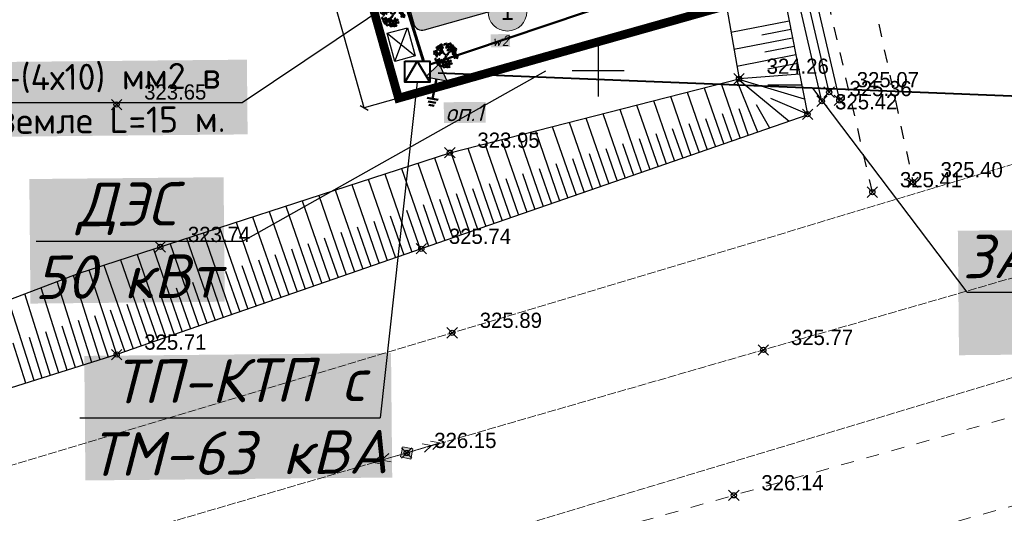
# Model space of a CAD drawing. Header units: metres. Extents: x 703615 to 712205, y 4306166 to 4311183.
# Tile 17 of 256: x 707197 to 707254, y 4306687 to 4306716. Entities that reach past the tile are written whole.
import ezdxf
from ezdxf.enums import TextEntityAlignment as Align
from ezdxf.lldxf.tags import DXFTag

# ---------------------------------------------------------------- set-up
doc = ezdxf.new("R2010")
doc.units = ezdxf.units.M
doc.header["$LTSCALE"] = 0.5
doc.header["$PDMODE"] = 35
doc.header["$PDSIZE"] = 0.3
for name, pattern in [('Auto_Street_NotBorder_Line_m1', [3, 1.5, -1.5]), ('Commnctn_Electr_VLP_High_Built_m1', [1, 1, 0]), ('JIS_09_08', [10.75, 8, -0.55, 0.55, -0.55, 0.55, -0.55]), ('Д_ТРОТ_ТРУБА', [3, 1.5, -1.5])]:
    doc.linetypes.add(name, pattern=pattern)
for name, color, linetype in [('(001) Сетка', 92, 'Continuous'), ('(004) Точки рельефа', 7, 'Continuous'), ('(007) Здания', 7, 'Continuous'), ('(014) Водопровод', 5, 'ИК_Водопровод -------в--------'), ('(025) Дорога', 7, 'Continuous'), ('(027) Гидрография', 7, 'Continuous'), ('(035) Откосы', 7, 'Continuous'), ('zelen', 69, 'Continuous'), ('Номер пп.', 250, 'Continuous')]:
    doc.layers.add(name, color=color, linetype=linetype)
doc.layers.add('AUTO#_ROADS_EXIST_L', color=7, linetype='Continuous', lineweight=15, true_color=0x000000)
doc.layers.add('COMMN_OBJCT_#####_B', color=7, linetype='Continuous', lineweight=15, true_color=0x000000)
for name, color, linetype, true_color in [('COMMN_OBJCT_ELCTR_B', 7, 'Continuous', 0x000000), ('COMMN_OBJCT_ELCTR_L', 7, 'Continuous', 0x000000), ('штрих ПРОЕЗДЫ', 7, 'Continuous', 0x415676)]:
    doc.layers.add(name, color=color, linetype=linetype, true_color=true_color)
for name, color, linetype, lineweight in [('Али В1', 5, 'хозяйственно-питьевой водопровод', 50), ('Граница УЧАСТКА', 7, 'Continuous', 140), ('ПЛАНИРОВКА', 7, 'Continuous', 5)]:
    doc.layers.add(name, color=color, linetype=linetype, lineweight=lineweight)
doc.styles.add('ARIAL', font='arial.ttf', dxfattribs={"height": 1.75})
doc.styles.add('D-431', font='txt')
doc.styles.get("Standard").update_dxf_attribs({"font": 'times.ttf'})
doc.styles.add('X_ISO', font='isocpeui.ttf')
doc.styles.add('Юлия', font='arial.ttf')
doc.linetypes.add('FENCELINE1', pattern='A,6.35,-2.54,[133,ltypeshp.shx,S=2.54,R=0,X=-2.54,Y=0],-2.54,25.4', length=36.83)
doc.linetypes.add('ИК_Водопровод -------в--------', pattern='A,9,-0.6,["В",Standard,S=1.2,R=0,X=0,Y=-0.6],-1.2', length=10.8)
tags = doc.linetypes.add('хозяйственно-питьевой водопровод', pattern='A,5,-0.5,["В1",Standard,S=0.7,R=0,X=0,Y=-0.35],-1.5', length=7).pattern_tags.tags
tags[6] = DXFTag(74, 10)
doc.dimstyles.new('300', dxfattribs={"dimscale": 0.5, "dimtxt": 1.25, "dimasz": 0.75, "dimexe": 0, "dimexo": 0, "dimgap": 0.5, "dimtad": 1, "dimdec": 1, "dimzin": 0, "dimdsep": 46, "dimtxsty": 'Standard', "dimblk": 'OBLIQUE', "dimcen": 0, "dimclrd": 256, "dimclre": 256, "dimclrt": 256, "dimadec": 1, "dimazin": 0, "dimtfac": 1, "dimtdec": 1, "dimtofl": 0, "dimtmove": 0, "dimatfit": 3, "dimfxl": 3, "dimtfill": 2, "dimtfillclr": 7, "dimtolj": 1, "dimtzin": 0, "dimlwd": 25, "dimlwe": -1, "dimarcsym": 0})

# ---------------------------------------------------------------- blocks, each defined once
blk = doc.blocks.new('CommnctnPoleRCsquare_m1')
at = {"layer": 'COMMN_OBJCT_#####_B', "lineweight": 13, "true_color": 0xfffffe}
blk.add_hatch(color=7, dxfattribs=at).paths.add_polyline_path([(-0.6, 0.6), (-0.6, -0.6), (0.6, -0.6), (0.6, 0.6)])
at = {"layer": 'COMMN_OBJCT_#####_B', "lineweight": 13, "true_color": 0x000000}
blk.add_hatch(color=18, dxfattribs=at).paths.add_polyline_path([(-0.1, 0, 1), (0.1, 0, 1)])
at = {"layer": 'COMMN_OBJCT_#####_B', "color": 18, "lineweight": 9, "true_color": 0x000000}
blk.add_lwpolyline([(0.6, 0.6), (-0.6, 0.6), (-0.6, -0.6), (0.6, -0.6)], close=True, dxfattribs=at)
blk.add_circle((0, 0), 0.1, dxfattribs=at)
blk = doc.blocks.new('ElectricHighVLP_m1')
at = {"layer": 'COMMN_OBJCT_ELCTR_B', "color": 18, "linetype": 'Continuous', "lineweight": 20, "true_color": 0x000000}
for p, q in [((0, 0), (4, 0)), ((3, 0), (2, 0.5)), ((3, 0), (2, -0.5)), ((4, 0), (3, 0.5)), ((4, 0), (3, -0.5))]:
    blk.add_line(p, q, dxfattribs=at)
blk = doc.blocks.new('Setka')
at = {"layer": '(001) Сетка'}
for p, q in [((0, 1.5), (0, -1.5)), ((-1.5, 0), (1.5, 0))]:
    blk.add_line(p, q, dxfattribs=at)
blk = doc.blocks.new('z_98')
at = {"color": 92, "linetype": 'Continuous'}
for p, q in [((-283, 404), (-250, 431)), ((-280, 380), (-283, 404)), ((-221, 417), (-251, 376)), ((-250, 431), (-221, 417)), ((-219, 429), (-187, 456)), ((-216, 405), (-219, 429)), ((-187, 401), (-216, 405)), ((-187, 456), (-157, 442)), ((-157, 442), (-187, 401)), ((-158, 378), (-125, 405)), ((-96, 391), (-126, 350)), ((-125, 405), (-96, 391)), ((-1, 417), (16, 456)), ((14, 397), (-1, 417)), ((42, 407), (14, 397)), ((16, 456), (48, 457)), ((48, 457), (42, 407)), ((56, 418), (67, 445)), ((88, 379), (56, 418)), ((67, 445), (92, 442)), ((109, 404), (88, 379)), ((92, 442), (109, 404)), ((110, 404), (126, 444)), ((125, 384), (110, 404)), ((152, 395), (125, 384)), ((126, 444), (159, 445)), ((159, 445), (152, 395)), ((166, 406), (178, 433)), ((198, 367), (166, 406)), ((178, 433), (202, 430)), ((183, 389), (199, 428)), ((197, 369), (183, 389)), ((220, 391), (198, 367)), ((199, 428), (232, 430)), ((202, 430), (220, 391)), ((232, 430), (225, 380)), ((239, 390), (251, 418)), ((271, 351), (239, 390)), ((251, 418), (275, 415)), ((275, 415), (293, 376)), ((-474, 77), (-445, 92)), ((-472, 35), (-474, 77)), ((-451, 23), (-472, 35)), ((-455, 143), (-426, 157)), ((-453, 100), (-455, 143)), ((-432, 88), (-453, 100)), ((-430, 44), (-451, 23)), ((-445, 92), (-430, 44)), ((-438, 4), (-413, 48)), ((-408, -7), (-438, 4)), ((-436, 216), (-407, 231)), ((-435, 173), (-436, 216)), ((-413, 161), (-435, 173)), ((-411, 109), (-432, 88)), ((-426, 157), (-411, 109)), ((-417, 282), (-388, 296)), ((-416, 239), (-417, 282)), ((-394, 227), (-416, 239)), ((-393, 182), (-413, 161)), ((-413, 48), (-383, 47)), ((-378, 23), (-408, -7)), ((-407, 231), (-393, 182)), ((-400, 143), (-375, 187)), ((-370, 132), (-400, 143)), ((-374, 248), (-394, 227)), ((-389, 90), (-360, 104)), ((-388, 47), (-389, 90)), ((-388, 296), (-374, 248)), ((-366, 35), (-388, 47)), ((-383, 47), (-378, 23)), ((-375, 187), (-346, 186)), ((-370, 155), (-341, 170)), ((-340, 162), (-370, 132)), ((-369, 113), (-370, 155)), ((-347, 101), (-369, 113)), ((-345, 56), (-366, 35)), ((-360, 104), (-345, 56)), ((-353, 17), (-328, 61)), ((-323, 6), (-353, 17)), ((-327, 122), (-347, 101)), ((-346, 186), (-340, 162)), ((-343, 227), (-293, 234)), ((-334, 196), (-343, 227)), ((-341, 170), (-327, 122)), ((-340, 273), (-307, 300)), ((-336, 249), (-340, 273)), ((-307, 245), (-336, 249)), ((-292, 191), (-334, 196)), ((-328, 61), (-299, 60)), ((-293, 36), (-323, 6)), ((-322, 94), (-272, 100)), ((-312, 63), (-322, 94)), ((-319, 140), (-286, 166)), ((-315, 115), (-319, 140)), ((-286, 111), (-315, 115)), ((-270, 57), (-312, 63)), ((-307, 300), (-278, 286)), ((-278, 286), (-307, 245)), ((-299, 60), (-293, 36)), ((-293, 234), (-276, 210)), ((-276, 210), (-292, 191)), ((-287, 359), (-237, 365)), ((-277, 327), (-287, 359)), ((-286, 166), (-256, 152)), ((-256, 152), (-286, 111)), ((-251, 376), (-280, 380)), ((-235, 322), (-277, 327)), ((-276, 298), (-243, 325)), ((-273, 273), (-276, 298)), ((-243, 270), (-273, 273)), ((-272, 100), (-255, 76)), ((-255, 76), (-270, 57)), ((-255, 164), (-222, 191)), ((-251, 140), (-255, 164)), ((-222, 136), (-251, 140)), ((-243, 325), (-214, 310)), ((-214, 310), (-243, 270)), ((-237, 365), (-219, 341)), ((-219, 341), (-235, 322)), ((-225, 308), (-175, 314)), ((-216, 277), (-225, 308)), ((-222, 354), (-189, 381)), ((-219, 329), (-222, 354)), ((-222, 191), (-193, 177)), ((-193, 177), (-222, 136)), ((-189, 326), (-219, 329)), ((-174, 271), (-216, 277)), ((-189, 381), (-160, 366)), ((-160, 366), (-189, 326)), ((-188, 154), (-138, 161)), ((-178, 123), (-188, 154)), ((-184, 200), (-152, 227)), ((-181, 176), (-184, 200)), ((-152, 172), (-181, 176)), ((-136, 118), (-178, 123)), ((-175, 314), (-158, 290)), ((-158, 290), (-174, 271)), ((-162, 275), (-112, 282)), ((-152, 244), (-162, 275)), ((-155, 354), (-158, 378)), ((-158, 321), (-126, 348)), ((-155, 297), (-158, 321)), ((-126, 350), (-155, 354)), ((-126, 293), (-155, 297)), ((-110, 239), (-152, 244)), ((-152, 227), (-122, 213)), ((-122, 213), (-152, 172)), ((-138, 161), (-121, 137)), ((-121, 137), (-136, 118)), ((-126, 348), (-96, 334)), ((-96, 334), (-126, 293)), ((-121, 225), (-88, 252)), ((-117, 200), (-121, 225)), ((-88, 196), (-117, 200)), ((-112, 282), (-95, 258)), ((-95, 258), (-110, 239)), ((-95, 346), (-62, 373)), ((-91, 321), (-95, 346)), ((-62, 317), (-91, 321)), ((-88, 252), (-59, 237)), ((-59, 237), (-88, 196)), ((-62, 373), (-33, 358)), ((-33, 358), (-62, 317)), ((49, 283), (65, 323)), ((63, 263), (49, 283)), ((63, 350), (75, 377)), ((95, 311), (63, 350)), ((91, 274), (63, 263)), ((65, 323), (98, 324)), ((75, 377), (99, 374)), ((98, 324), (91, 274)), ((117, 336), (95, 311)), ((99, 374), (117, 336)), ((105, 285), (116, 312)), ((137, 246), (105, 285)), ((113, 217), (124, 244)), ((145, 178), (113, 217)), ((116, 312), (141, 309)), ((124, 244), (148, 241)), ((136, 238), (152, 277)), ((150, 218), (136, 238)), ((159, 270), (137, 246)), ((141, 309), (159, 270)), ((166, 202), (145, 178)), ((148, 241), (166, 202)), ((178, 228), (150, 218)), ((152, 277), (185, 278)), ((160, 102), (176, 141)), ((174, 82), (160, 102)), ((174, 338), (185, 365)), ((206, 299), (174, 338)), ((202, 92), (174, 82)), ((176, 141), (208, 142)), ((185, 278), (178, 228)), ((185, 365), (210, 362)), ((192, 239), (204, 266)), ((224, 200), (192, 239)), ((225, 380), (197, 369)), ((200, 171), (211, 199)), ((232, 132), (200, 171)), ((208, 142), (202, 92)), ((204, 266), (228, 263)), ((227, 323), (206, 299)), ((210, 362), (227, 323)), ((211, 199), (235, 195)), ((216, 103), (227, 130)), ((248, 64), (216, 103)), ((223, 35), (235, 62)), ((255, -4), (223, 35)), ((246, 225), (224, 200)), ((227, 130), (252, 127)), ((228, 263), (246, 225)), ((253, 157), (232, 132)), ((235, 195), (253, 157)), ((235, 62), (259, 59)), ((247, 323), (258, 350)), ((279, 284), (247, 323)), ((269, 89), (248, 64)), ((252, 127), (269, 89)), ((277, 21), (255, -4)), ((256, 180), (272, 219)), ((270, 160), (256, 180)), ((258, 350), (283, 347)), ((259, 59), (277, 21)), ((268, 325), (285, 364)), ((283, 305), (268, 325)), ((298, 170), (270, 160)), ((293, 376), (271, 351)), ((272, 219), (305, 220)), ((300, 308), (279, 284)), ((283, 347), (300, 308)), ((310, 316), (283, 305)), ((285, 364), (317, 366)), ((289, 39), (305, 78)), ((303, 19), (289, 39)), ((305, 220), (298, 170)), ((331, 29), (303, 19)), ((305, 78), (338, 79)), ((317, 366), (310, 316)), ((312, 181), (324, 208)), ((344, 142), (312, 181)), ((320, 113), (331, 141)), ((352, 74), (320, 113)), ((324, 208), (348, 205)), ((325, 326), (336, 354)), ((357, 287), (325, 326)), ((331, 141), (355, 137)), ((338, 79), (331, 29)), ((332, 258), (343, 286)), ((364, 219), (332, 258)), ((336, 354), (360, 351)), ((341, 203), (357, 242)), ((356, 183), (341, 203)), ((343, 286), (368, 283)), ((366, 167), (344, 142)), ((345, 40), (357, 67)), ((377, 1), (345, 40)), ((348, 205), (366, 167)), ((373, 99), (352, 74)), ((355, 137), (373, 99)), ((383, 193), (356, 183)), ((378, 312), (357, 287)), ((357, 242), (390, 243)), ((357, 67), (381, 64)), ((360, 351), (378, 312)), ((385, 244), (364, 219)), ((368, 283), (385, 244)), ((399, 26), (377, 1)), ((378, 59), (395, 98)), ((393, 39), (378, 59)), ((381, 64), (399, 26)), ((390, 243), (383, 193)), ((420, 49), (393, 39)), ((395, 98), (427, 99)), ((398, 204), (409, 231)), ((430, 165), (398, 204)), ((405, 136), (416, 163)), ((437, 97), (405, 136)), ((409, 231), (433, 228)), ((416, 163), (441, 160)), ((427, 99), (420, 49)), ((451, 189), (430, 165)), ((433, 228), (451, 189)), ((435, 60), (446, 87)), ((467, 21), (435, 60)), ((458, 121), (437, 97)), ((441, 160), (458, 121)), ((442, -8), (453, 19)), ((446, 87), (470, 84)), ((453, 19), (478, 16)), ((488, 46), (467, 21)), ((470, 84), (488, 46)), ((478, 16), (495, -22)), ((-457, -121), (-432, -100)), ((-447, -162), (-457, -121)), ((-453, -53), (-428, -32)), ((-442, -94), (-453, -53)), ((-423, -169), (-447, -162)), ((-419, -101), (-442, -94)), ((-432, -100), (-407, -144)), ((-428, -32), (-403, -76)), ((-407, -144), (-423, -169)), ((-403, -76), (-419, -101)), ((-415, -275), (-390, -254)), ((-405, -316), (-415, -275)), ((-410, -207), (-385, -186)), ((-400, -248), (-410, -207)), ((-407, -184), (-392, -136)), ((-375, -189), (-407, -184)), ((-381, -323), (-405, -316)), ((-376, -255), (-400, -248)), ((-392, -136), (-363, -131)), ((-390, -254), (-365, -298)), ((-385, -186), (-361, -230)), ((-365, -298), (-381, -323)), ((-361, -230), (-376, -255)), ((-352, -153), (-375, -189)), ((-366, -181), (-340, -161)), ((-355, -222), (-366, -181)), ((-365, -338), (-349, -290)), ((-332, -343), (-365, -338)), ((-363, -131), (-352, -153)), ((-361, -113), (-336, -93)), ((-350, -154), (-361, -113)), ((-332, -230), (-355, -222)), ((-327, -162), (-350, -154)), ((-349, -290), (-320, -285)), ((-340, -161), (-316, -205)), ((-336, -93), (-311, -137)), ((-316, -205), (-332, -230)), ((-309, -307), (-332, -343)), ((-311, -137), (-327, -162)), ((-320, -285), (-309, -307)), ((-319, -343), (-293, -322)), ((-308, -384), (-319, -343)), ((-315, -245), (-300, -197)), ((-283, -249), (-315, -245)), ((-314, -275), (-289, -254)), ((-303, -316), (-314, -275)), ((-311, -159), (-286, -138)), ((-301, -200), (-311, -159)), ((-285, -391), (-308, -384)), ((-307, -91), (-282, -70)), ((-296, -132), (-307, -91)), ((-280, -323), (-303, -316)), ((-277, -207), (-301, -200)), ((-300, -197), (-271, -192)), ((-273, -139), (-296, -132)), ((-293, -322), (-269, -366)), ((-289, -254), (-264, -298)), ((-286, -138), (-262, -182)), ((-269, -366), (-285, -391)), ((-260, -214), (-283, -249)), ((-282, -70), (-257, -114)), ((-264, -298), (-280, -323)), ((-262, -182), (-277, -207)), ((-257, -114), (-273, -139)), ((-271, -192), (-260, -214)), ((-268, -406), (-253, -358)), ((-264, -313), (-239, -292)), ((-254, -354), (-264, -313)), ((-261, -222), (-246, -174)), ((-229, -227), (-261, -222)), ((-260, -244), (-235, -224)), ((-249, -285), (-260, -244)), ((-230, -361), (-254, -354)), ((-253, -358), (-224, -353)), ((-226, -293), (-249, -285)), ((-246, -174), (-217, -169)), ((-239, -292), (-215, -336)), ((-213, -375), (-236, -411)), ((-235, -224), (-210, -268)), ((-215, -336), (-230, -361)), ((-206, -191), (-229, -227)), ((-210, -268), (-226, -293)), ((-224, -353), (-213, -375)), ((-217, -169), (-206, -191)), ((-214, -376), (-199, -328)), ((-182, -381), (-214, -376)), ((-206, -318), (-180, -297)), ((-195, -359), (-206, -318)), ((-203, -184), (-178, -163)), ((-193, -225), (-203, -184)), ((-201, -249), (-176, -229)), ((-190, -290), (-201, -249)), ((-199, -116), (-173, -95)), ((-188, -157), (-199, -116)), ((-199, -328), (-170, -323)), ((-172, -366), (-195, -359)), ((-169, -232), (-193, -225)), ((-167, -298), (-190, -290)), ((-165, -164), (-188, -157)), ((-159, -345), (-182, -381)), ((-180, -297), (-156, -341)), ((-178, -163), (-153, -207)), ((-176, -229), (-151, -273)), ((-173, -95), (-149, -139)), ((-156, -341), (-172, -366)), ((-170, -323), (-159, -345)), ((-153, -207), (-169, -232)), ((-151, -273), (-167, -298)), ((-149, -139), (-165, -164)), ((-155, -381), (-140, -333)), ((-123, -386), (-155, -381)), ((-153, -248), (-137, -199)), ((-121, -252), (-153, -248)), ((-140, -333), (-111, -328)), ((-137, -199), (-108, -194)), ((-100, -350), (-123, -386)), ((-98, -216), (-121, -252)), ((-117, -274), (-66, -270)), ((-108, -306), (-117, -274)), ((-111, -328), (-100, -350)), ((-108, -194), (-98, -216)), ((-66, -313), (-108, -306)), ((-93, -352), (-43, -348)), ((-85, -384), (-93, -352)), ((-43, -391), (-85, -384)), ((-66, -270), (-50, -294)), ((-50, -294), (-66, -313)), ((-56, -306), (-6, -301)), ((-48, -337), (-56, -306)), ((-6, -344), (-48, -337)), ((-43, -348), (-27, -372)), ((-27, -372), (-43, -391)), ((-33, -384), (18, -379)), ((-24, -416), (-33, -384)), ((-7, -284), (0, -255)), ((31, -317), (-7, -284)), ((-6, -301), (10, -326)), ((10, -326), (-6, -344)), ((0, -255), (25, -254)), ((17, -362), (23, -333)), ((54, -395), (17, -362)), ((18, -379), (34, -404)), ((23, -333), (48, -332)), ((25, -254), (48, -289)), ((48, -289), (31, -317)), ((46, -302), (96, -297)), ((54, -333), (46, -302)), ((48, -332), (72, -367)), ((96, -340), (54, -333)), ((72, -367), (54, -395)), ((76, -388), (126, -383)), ((96, -297), (112, -322)), ((112, -322), (96, -340)), ((106, -334), (156, -329)), ((115, -365), (106, -334)), ((156, -372), (115, -365)), ((126, -383), (143, -408)), ((155, -311), (162, -283)), ((193, -345), (155, -311)), ((156, -329), (173, -354)), ((173, -354), (156, -372)), ((162, -283), (187, -282)), ((169, -52), (185, -13)), ((183, -72), (169, -52)), ((211, -62), (183, -72)), ((185, -13), (218, -12)), ((186, -397), (193, -368)), ((187, -282), (210, -317)), ((210, -317), (193, -345)), ((193, -368), (218, -367)), ((218, -12), (211, -62)), ((218, -367), (241, -403)), ((225, -51), (237, -24)), ((257, -90), (225, -51)), ((233, -119), (244, -91)), ((265, -158), (233, -119)), ((237, -24), (261, -27)), ((244, -91), (268, -95)), ((279, -65), (257, -90)), ((261, -27), (279, -65)), ((286, -133), (265, -158)), ((268, -95), (286, -133)), ((277, -57), (293, -18)), ((292, -77), (277, -57)), ((319, -67), (292, -77)), ((293, -18), (326, -17)), ((326, -17), (319, -67)), ((334, -56), (345, -29)), ((366, -95), (334, -56)), ((341, -124), (352, -97)), ((373, -163), (341, -124)), ((345, -29), (369, -32)), ((352, -97), (377, -100)), ((353, -28), (364, -1)), ((385, -67), (353, -28)), ((364, -1), (388, -4)), ((387, -70), (366, -95)), ((369, -32), (387, -70)), ((394, -138), (373, -163)), ((377, -100), (394, -138)), ((406, -42), (385, -67)), ((388, -4), (406, -42)), ((474, -47), (442, -8)), ((495, -22), (474, -47)), ((-236, -411), (-268, -406)), ((-211, -408), (-161, -403)), ((-202, -439), (-211, -408)), ((-161, -446), (-202, -439)), ((-161, -403), (-144, -428)), ((-144, -428), (-161, -446)), ((-150, -440), (-100, -435)), ((-142, -471), (-150, -440)), ((-100, -478), (-142, -471)), ((-101, -417), (-94, -388)), ((-63, -451), (-101, -417)), ((-100, -435), (-84, -460)), ((-84, -460), (-100, -478)), ((-94, -388), (-70, -388)), ((-70, -388), (-46, -423)), ((-46, -423), (-63, -451)), ((18, -423), (-24, -416)), ((34, -404), (18, -423)), ((85, -419), (76, -388)), ((127, -426), (85, -419)), ((143, -408), (127, -426)), ((137, -420), (187, -415)), ((145, -451), (137, -420)), ((187, -458), (145, -451)), ((224, -430), (186, -397)), ((187, -415), (203, -439)), ((203, -439), (187, -458)), ((241, -403), (224, -430))]:
    blk.add_line(p, q, dxfattribs=at)
at = {"color": 33, "linetype": 'Continuous'}
for p, q in [((-221, 63), (-266, 93)), ((-221, 91), (-264, 116)), ((-104, 76), (-221, 91)), ((-106, 43), (-221, 63)), ((-42, 10), (-106, 43)), ((-26, 33), (-104, 76)), ((-26, -28), (-42, 10)), ((0, 0), (-26, 33)), ((0, 0), (78, 71)), ((24, -33), (68, 18)), ((68, 18), (106, 58)), ((78, 71), (101, 126)), ((101, 126), (122, 159)), ((106, 58), (127, 118)), ((122, 159), (146, 174)), ((127, 118), (162, 161)), ((162, 161), (202, 174)), ((-87, -124), (-120, -204)), ((-61, -139), (-92, -217)), ((-92, -217), (-73, -257)), ((-47, -98), (-87, -124)), ((-21, -121), (-61, -139)), ((-26, -28), (-47, -98)), ((24, -33), (-21, -121))]:
    blk.add_line(p, q, dxfattribs=at)
blk = doc.blocks.new('нум1')
at = {"layer": 'Номер пп.', "ltscale": 100, "true_color": 0xffffff}
h = blk.add_hatch(color=7, dxfattribs=at)
edge = h.paths.add_edge_path()
edge.add_arc((0, 0), 3.52, 0, 360)
at = {"layer": 'Номер пп.', "color": 18, "lineweight": 15, "true_color": 0x000000}
blk.add_circle((0, 0), 3.52, dxfattribs=at)
at = {"layer": 'Номер пп.', "color": 0, "ltscale": 100, "style": 'Юлия'}
blk.add_attdef('ЦИФРА', text='', height=4, dxfattribs=at).set_placement((0, 0), align=Align.MIDDLE_CENTER)
blk = doc.blocks.new('_Oblique')
at = {"color": 0, "linetype": 'ByBlock', "lineweight": -2}
blk.add_line((-0.5, -0.5), (0.5, 0.5), dxfattribs=at)
blk = doc.blocks.new('*D172')
at = {"transparency": 16777216}
for p, q in [((707208.93, 4306746.985), (707206.955, 4306746.428)), ((707218.979, 4306711.376), (707217.004, 4306710.819))]:
    blk.add_line(p, q, dxfattribs=at)
at = {"lineweight": 25, "transparency": 16777216}
blk.add_line((707217.004, 4306710.819), (707206.955, 4306746.428), dxfattribs=at)
at = {"layer": 'Defpoints', "color": 0, "lineweight": 50, "transparency": 16777216}
for p in [(707208.93, 4306746.985), (707206.955, 4306746.428), (707218.979, 4306711.376)]:
    blk.add_point(p, dxfattribs=at)
at = {"lineweight": 25, "transparency": 16777216, "xscale": 0.375, "yscale": 0.375, "zscale": 0.375}
for p, rotation in [((707206.955, 4306746.428), 105.7600439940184), ((707217.004, 4306710.819), 285.7600439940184)]:
    blk.add_blockref('_Oblique', p, dxfattribs=dict(at, rotation=rotation))
at = {"lineweight": 30, "transparency": 16777216, "insert": (707212.527, 4306728.778), "char_height": 0.625, "attachment_point": 5, "rotation": 285.76, "bg_fill": 1, "box_fill_scale": 1.1, "bg_fill_color": 7, "bg_fill_true_color": 16777215, "bg_fill_transparency": 0}
blk.add_mtext('\\A1;37.0', dxfattribs=at)
blk = doc.blocks.new('вит')
at = {"layer": '(007) Здания', "color": 0, "lineweight": 25}
for p, q in [((1596405, 549383), (1596485, 547860)), ((1596405, 549383), (1597859, 548925)), ((1596485, 547860), (1597859, 548925))]:
    blk.add_line(p, q, dxfattribs=at)
at = {"layer": '(007) Здания', "color": 0, "lineweight": 50}
for p, q in [((1597172, 548393), (1598194, 547073)), ((1597834, 546794), (1598555, 547352)), ((1598111, 546660), (1598614, 547050)), ((1598351, 546498), (1598711, 546777))]:
    blk.add_line(p, q, dxfattribs=at)
blk = doc.blocks.new('ввввввв')
at = {"layer": 'Али В1', "linetype": 'ByBlock', "lineweight": 50, "ltscale": 500}
h = blk.add_hatch(color=5, dxfattribs=at)
h.dxf.hatch_style = 1
h.set_gradient(color2=(0, 0, 0), one_color=1)
h.paths.add_polyline_path([(8500074, 9593972), (8501059, 9592847), (8501472, 9594500)])
at = {"color": 0, "linetype": 'Continuous', "xscale": 0.9799999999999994, "yscale": 0.9799999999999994, "zscale": 0.9799999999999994, "rotation": 38.20752111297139}
blk.add_blockref('вит', (7603750, 8203267, 380511), dxfattribs=at)

msp = doc.modelspace()

# ---------------------------------------------------------------- hatches: boundary and pattern name
at = {"layer": 'штрих ПРОЕЗДЫ', "lineweight": 0, "ltscale": 100, "true_color": 0x5b78a4, "transparency": 33554559}
h = msp.add_hatch(color=155, dxfattribs=at)
h.dxf.hatch_style = 1
h.paths.add_polyline_path([(707216.217, 4306739.573), (707214.587, 4306745.348), (707222.132, 4306747.477), (707223.762, 4306741.703)], flags=16)
edge = h.paths.add_edge_path()
edge.add_line((707234.356, 4306741.571), (707233.539, 4306744.469))
edge.add_line((707233.539, 4306744.469), (707233.539, 4306744.469))
edge.add_line((707233.539, 4306744.469), (707225.784, 4306742.269))
edge.add_arc((707225.649, 4306742.75), 0.5, 195.76, 285.76, ccw=False)
edge.add_line((707225.167, 4306742.614), (707223.266, 4306749.351))
edge.add_arc((707222.785, 4306749.215), 0.5, 15.76, 105.76)
edge.add_line((707222.649, 4306749.696), (707211.639, 4306746.589))
edge.add_arc((707211.775, 4306746.108), 0.5, 105.76, 195.76)
edge.add_line((707211.294, 4306745.972), (707213.195, 4306739.235))
edge.add_line((707213.195, 4306739.235), (707219.85, 4306715.649))
edge.add_arc((707220.331, 4306715.785), 0.5, 195.7987, 285.7987)
edge.add_line((707220.467, 4306715.304), (707225.09, 4306716.611))
edge.add_line((707225.09, 4306716.611), (707224.409, 4306719.016))
edge.add_line((707224.409, 4306719.016), (707222.678, 4306718.527))
edge.add_arc((707222.542, 4306719.008), 0.5, 195.7987, 285.8303, ccw=False)
edge.add_line((707222.061, 4306718.872), (707220.727, 4306723.593))
edge.add_line((707220.727, 4306723.593), (707217.304, 4306735.719))
edge.add_line((707217.304, 4306735.719), (707217.304, 4306735.719))
edge.add_line((707217.304, 4306735.719), (707217.169, 4306736.2))
edge.add_arc((707217.65, 4306736.336), 0.5, 105.76, 195.7602, ccw=False)
edge.add_line((707217.514, 4306736.817), (707234.356, 4306741.571))

# ---------------------------------------------------------------- linework, layer by layer
at = {"layer": '(007) Здания', "color": 0, "lineweight": 25}
msp.add_line((707198.126, 4306703.134, 325.707), (707210.016, 4306703.134, 325.707), dxfattribs=at)
at = {"layer": '(025) Дорога', "linetype": 'Д_ТРОТ_ТРУБА', "flags": 128}
for points, elevation in [([(707218.108, 4306827.513), (707227.389, 4306794.727), (707234.16, 4306765.447), (707241.593, 4306738.801), (707248.584, 4306706.536)], 325.249), ([(707246.244, 4306705.965), (707238.835, 4306738.039), (707232.123, 4306765.09), (707225.253, 4306793.687), (707215.84, 4306826.88)], 325.407)]:
    msp.add_lwpolyline(points, dxfattribs=dict(at, elevation=elevation))
at = {"layer": '(027) Гидрография', "flags": 128}
for points, elevation in [([(707213.854, 4306828.114), (707223.844, 4306792.437), (707230.897, 4306765.271), (707238.251, 4306737.394), (707244.346, 4306711.244)], 325.229), ([(707243.34, 4306711.204), (707237.297, 4306737.334), (707229.9, 4306765.115), (707222.82, 4306792.143), (707212.982, 4306827.963)], 325.359)]:
    msp.add_lwpolyline(points, dxfattribs=dict(at, elevation=elevation))
at = {"layer": '(027) Гидрография', "color": 4, "elevation": 325.068, "flags": 128}
msp.add_lwpolyline([(707243.76, 4306711.718), (707237.779, 4306737.386), (707230.438, 4306765.218), (707223.41, 4306792.291), (707213.385, 4306828.013)], dxfattribs=at)
at = {"layer": '(035) Откосы'}
for p, q in [((707241.462, 4306715.812, 325.211), (707238.107, 4306715.153, 325.211)), ((707241.557, 4306715.324, 325.211), (707239.875, 4306714.994, 325.211)), ((707241.653, 4306714.837, 325.211), (707238.278, 4306714.174, 325.211)), ((707241.749, 4306714.349, 325.211), (707240.056, 4306714.017, 325.211)), ((707241.845, 4306713.861, 325.211), (707238.448, 4306713.194, 325.211)), ((707241.94, 4306713.374, 325.211), (707240.237, 4306713.039, 325.211)), ((707236.565, 4306711.976, 325.707), (707237.689, 4306708.732, 325.707)), ((707237.536, 4306712.225, 325.707), (707238.633, 4306709.059, 325.707)), ((707234.622, 4306711.48, 325.707), (707235.8, 4306708.078, 325.707)), ((707235.594, 4306711.728, 325.707), (707236.744, 4306708.405, 325.707)), ((707232.679, 4306710.983, 325.707), (707233.912, 4306707.424, 325.707)), ((707233.651, 4306711.231, 325.707), (707234.856, 4306707.751, 325.707)), ((707229.765, 4306710.238, 325.707), (707231.079, 4306706.443, 325.707)), ((707230.737, 4306710.486, 325.707), (707232.024, 4306706.77, 325.707)), ((707231.708, 4306710.734, 325.707), (707232.968, 4306707.097, 325.707)), ((707237.606, 4306710.498, 325.707), (707238.161, 4306708.895, 325.707)), ((707238.563, 4306710.786, 325.707), (707239.105, 4306709.222, 325.707)), ((707227.823, 4306709.741, 325.707), (707229.191, 4306705.789, 325.707)), ((707228.794, 4306709.989, 325.707), (707230.135, 4306706.116, 325.707)), ((707235.69, 4306709.923, 325.707), (707236.272, 4306708.241, 325.707)), ((707236.648, 4306710.21, 325.707), (707237.216, 4306708.568, 325.707)), ((707225.88, 4306709.244, 325.707), (707227.303, 4306705.135, 325.707)), ((707226.851, 4306709.492, 325.707), (707228.247, 4306705.462, 325.707)), ((707233.775, 4306709.347, 325.707), (707234.384, 4306707.587, 325.707)), ((707234.732, 4306709.635, 325.707), (707235.328, 4306707.914, 325.707)), ((707223.937, 4306708.747, 325.707), (707225.415, 4306704.481, 325.707)), ((707224.909, 4306708.996, 325.707), (707226.359, 4306704.808, 325.707)), ((707231.859, 4306708.772, 325.707), (707232.496, 4306706.933, 325.707)), ((707232.817, 4306709.059, 325.707), (707233.44, 4306707.26, 325.707)), ((707221.995, 4306708.25, 325.707), (707223.526, 4306703.827, 325.707)), ((707222.966, 4306708.499, 325.707), (707224.47, 4306704.154, 325.707)), ((707229.944, 4306708.196, 325.707), (707230.607, 4306706.28, 325.707)), ((707230.901, 4306708.484, 325.707), (707231.552, 4306706.606, 325.707)), ((707220.093, 4306707.636, 325.707), (707221.638, 4306703.174, 325.707)), ((707221.043, 4306707.945, 325.707), (707222.582, 4306703.501, 325.707)), ((707228.028, 4306707.621, 325.707), (707228.719, 4306705.626, 325.707)), ((707228.986, 4306707.909, 325.707), (707229.663, 4306705.953, 325.707)), ((707218.187, 4306707.016, 325.707), (707219.75, 4306702.519, 325.707)), ((707219.142, 4306707.327, 325.707), (707220.694, 4306702.847, 325.707)), ((707226.113, 4306707.046, 325.707), (707226.831, 4306704.972, 325.707)), ((707227.07, 4306707.333, 325.707), (707227.775, 4306705.299, 325.707)), ((707216.286, 4306706.398, 325.707), (707217.862, 4306701.863, 325.707)), ((707217.237, 4306706.707, 325.707), (707218.806, 4306702.191, 325.707)), ((707224.197, 4306706.47, 325.707), (707224.942, 4306704.318, 325.707)), ((707225.155, 4306706.758, 325.707), (707225.887, 4306704.645, 325.707)), ((707214.386, 4306705.78, 325.707), (707215.975, 4306701.207, 325.707)), ((707215.336, 4306706.089, 325.707), (707216.919, 4306701.535, 325.707)), ((707222.286, 4306705.882, 325.707), (707223.054, 4306703.664, 325.707)), ((707223.239, 4306706.183, 325.707), (707223.998, 4306703.991, 325.707)), ((707212.485, 4306705.161, 325.707), (707214.087, 4306700.551, 325.707)), ((707213.435, 4306705.471, 325.707), (707215.031, 4306700.879, 325.707)), ((707220.392, 4306705.246, 325.707), (707221.166, 4306703.01, 325.707)), ((707221.339, 4306705.564, 325.707), (707222.11, 4306703.337, 325.707)), ((707211.535, 4306704.852, 325.707), (707213.143, 4306700.223, 325.707)), ((707218.495, 4306704.608, 325.707), (707219.278, 4306702.355, 325.707)), ((707219.442, 4306704.927, 325.707), (707220.222, 4306702.683, 325.707)), ((707209.634, 4306704.234, 325.707), (707211.256, 4306699.567, 325.707)), ((707210.584, 4306704.543, 325.707), (707212.2, 4306699.895, 325.707)), ((707217.548, 4306704.29, 325.707), (707218.334, 4306702.027, 325.707)), ((707207.733, 4306703.616, 325.707), (707209.368, 4306698.911, 325.707)), ((707208.684, 4306703.925, 325.707), (707210.312, 4306699.239, 325.707)), ((707215.654, 4306703.653, 325.707), (707216.447, 4306701.371, 325.707)), ((707216.601, 4306703.971, 325.707), (707217.39, 4306701.699, 325.707)), ((707205.833, 4306702.998, 325.707), (707207.481, 4306698.255, 325.707)), ((707206.783, 4306703.307, 325.707), (707208.424, 4306698.583, 325.707)), ((707213.76, 4306703.016, 325.707), (707214.559, 4306700.715, 325.707)), ((707214.707, 4306703.334, 325.707), (707215.503, 4306701.043, 325.707)), ((707203.932, 4306702.379, 325.707), (707205.593, 4306697.599, 325.707)), ((707204.882, 4306702.688, 325.707), (707206.537, 4306697.927, 325.707)), ((707211.865, 4306702.378, 325.707), (707212.671, 4306700.059, 325.707)), ((707212.813, 4306702.697, 325.707), (707213.615, 4306700.387, 325.707)), ((707202.031, 4306701.761, 325.707), (707203.706, 4306696.943, 325.707)), ((707202.982, 4306702.07, 325.707), (707204.649, 4306697.271, 325.707)), ((707209.971, 4306701.741, 325.707), (707210.784, 4306699.403, 325.707)), ((707210.918, 4306702.06, 325.707), (707211.728, 4306699.731, 325.707)), ((707201.81, 4306696.315, 325.707), (707200.278, 4306701.176, 325.707)), ((707209.024, 4306701.423, 325.707), (707209.84, 4306699.075, 325.707)), ((707200.859, 4306696.015, 325.707), (707199.344, 4306700.82, 325.707)), ((707207.13, 4306700.786, 325.707), (707207.953, 4306698.419, 325.707)), ((707208.077, 4306701.104, 325.707), (707208.896, 4306698.747, 325.707)), ((707198.956, 4306695.415, 325.707), (707197.476, 4306700.109, 325.707)), ((707199.908, 4306695.715, 325.707), (707198.41, 4306700.464, 325.707)), ((707205.236, 4306700.149, 325.707), (707206.065, 4306697.763, 325.707)), ((707206.183, 4306700.467, 325.707), (707207.009, 4306698.091, 325.707)), ((707198.005, 4306695.115, 325.707), (707196.542, 4306699.753, 325.707)), ((707203.342, 4306699.511, 325.707), (707204.177, 4306697.107, 325.707)), ((707204.289, 4306699.83, 325.707), (707205.121, 4306697.435, 325.707)), ((707202.395, 4306699.193, 325.707), (707203.234, 4306696.779, 325.707)), ((707201.335, 4306696.165, 325.707), (707200.573, 4306698.582, 325.707)), ((707199.432, 4306695.565, 325.707), (707198.687, 4306697.926, 325.707)), ((707200.383, 4306695.865, 325.707), (707199.63, 4306698.254, 325.707)), ((707197.529, 4306694.965, 325.707), (707196.802, 4306697.27, 325.707)), ((707198.48, 4306695.265, 325.707), (707197.745, 4306697.598, 325.707))]:
    msp.add_line(p, q, dxfattribs=at)
at = {"layer": '(035) Откосы', "flags": 128}
for points, elevation in [([(707198.836, 4306735.09), (707228.608, 4306748.326), (707232.025, 4306750.003), (707233.502, 4306745.421), (707235.322, 4306742.515), (707238.582, 4306730.478), (707242.515, 4306710.448)], 325.211), ([(707201.089, 4306730.889), (707229.749, 4306745.138), (707232.588, 4306740.293), (707236.408, 4306724.919), (707238.571, 4306712.489)], 323.303), ([(707242.523, 4306710.406), (707220.289, 4306702.706), (707202.762, 4306696.615), (707181.595, 4306689.94), (707179.089, 4306690.541), (707177.853, 4306693.043), (707169.33, 4306719.36), (707169.149, 4306722.929), (707170.775, 4306725.02), (707174.495, 4306726.745), (707198.836, 4306735.09)], 325.707), ([(707201.089, 4306730.889), (707177.26, 4306723.434), (707175.684, 4306721.957), (707175.158, 4306718.878), (707177.102, 4306708.074), (707180.48, 4306696.703), (707181.317, 4306695.19), (707184.171, 4306695.043), (707200.549, 4306701.279)], 323.303), ([(707242.062, 4306712.754), (707238.571, 4306712.489)], 325.211), ([(707200.549, 4306701.279), (707221.932, 4306708.234), (707238.571, 4306712.489), (707238.571, 4306712.489)], 323.744), ([(707239.644, 4306709.409), (707238.435, 4306712.455)], 325.707), ([(707242.343, 4306711.324), (707238.506, 4306712.473)], 325.211), ([(707241.451, 4306710.035), (707238.506, 4306712.473)], 325.707), ([(707242.185, 4306712.126), (707240.231, 4306712.126)], 325.211), ([(707242.515, 4306710.448), (707240.409, 4306711.359)], 325.211), ([(707240.353, 4306709.654), (707239.579, 4306710.999)], 325.707), ([(707202.762, 4306696.615), (707201.178, 4306701.483)], 325.707), ([(707202.286, 4306696.465), (707201.505, 4306698.85)], 325.707)]:
    msp.add_lwpolyline(points, dxfattribs=dict(at, elevation=elevation))
at = {"color": 0, "linetype": 'ByBlock', "lineweight": 25}
for p, q in [((707209.978, 4306711.124), (707220.034, 4306717.876, 2.238)), ((707184.028, 4306711.124), (707209.978, 4306711.124))]:
    msp.add_line(p, q, dxfattribs=at)
at = {"color": 0, "linetype": 'ByBlock', "lineweight": 30}
for p, q in [((707218.766, 4306713.49), (707219.492, 4306715.427)), ((707218.325, 4306715.109), (707219.933, 4306713.808))]:
    msp.add_line(p, q, dxfattribs=at)
at = {"color": 7, "lineweight": 40}
for p, q in [((707220.059, 4306713.507, 2.203), (707219.332, 4306712.291, 2.203)), ((707220.059, 4306713.507, 2.203), (707220.786, 4306712.291, 2.203)), ((707265.178, 4306711.045), (707221.266, 4306712.805))]:
    msp.add_line(p, q, dxfattribs=at)
at = {"linetype": 'Continuous'}
msp.add_line((707210.016, 4306703.134, 325.707), (707227.45, 4306712.952, -287.282), dxfattribs=at)
at = {"color": 5, "linetype": 'Continuous'}
for p, q in [((707220.059, 4306712.291, 2.203), (707217.914, 4306692.982, -325.771)), ((707251.703, 4306700.199), (707242.826, 4306711.941)), ((707251.703, 4306700.199), (707268.969, 4306700.199)), ((707200.648, 4306692.982, -325.771), (707217.914, 4306692.982, -325.771))]:
    msp.add_line(p, q, dxfattribs=at)
at = {"color": 1, "linetype": 'FENCELINE1', "lineweight": 30, "ltscale": 0.08, "elevation": 2.203}
msp.add_lwpolyline([(707233.542, 4306744.458), (707231.065, 4306753.232), (707208.93, 4306746.985), (707218.979, 4306711.376), (707241.115, 4306717.623), (707234.356, 4306741.571)], dxfattribs=at)
at = {"lineweight": 30, "elevation": 2.203}
msp.add_lwpolyline([(707217.304, 4306735.719), (707217.169, 4306736.2, -0.414214), (707217.514, 4306736.817), (707234.356, 4306741.571), (707234.75, 4306741.682, -0.423574), (707238.477, 4306739.517), (707236.306, 4306748.269, -0.404508), (707234.213, 4306744.66), (707233.539, 4306744.469), (707225.784, 4306742.269, -0.414214), (707225.167, 4306742.614), (707223.266, 4306749.351, 0.414214), (707222.649, 4306749.696), (707211.639, 4306746.589, 0.414214), (707211.294, 4306745.972), (707219.85, 4306715.65, 0.414214), (707220.467, 4306715.304), (707225.09, 4306716.611)], format="xyb", dxfattribs=at)
at = {"color": 1, "linetype": 'ByBlock', "lineweight": 60, "elevation": 2.203, "flags": 128}
msp.add_lwpolyline([(707220.407, 4306713.507), (707217.311, 4306723.499), (707213.497, 4306736.784), (707213.522, 4306737.64), (707223.449, 4306740.911), (707223.283, 4306741.986)], dxfattribs=at)
at = {"color": 1, "linetype": 'ByBlock', "lineweight": 50, "flags": 128}
msp.add_lwpolyline([(707233.192, 4306726.962), (707230.97, 4306723.847), (707232.387, 4306718.563), (707232.026, 4306717.118), (707220.786, 4306713.309)], dxfattribs=at)
at = {"color": 0, "linetype": 'ByBlock', "lineweight": 30}
msp.add_lwpolyline([(707218.766, 4306713.49), (707218.325, 4306715.109), (707219.492, 4306715.427), (707219.933, 4306713.808)], close=True, dxfattribs=at)
at = {"color": 7, "lineweight": 40, "elevation": 2.203}
msp.add_lwpolyline([(707219.332, 4306713.507), (707220.786, 4306713.507), (707220.786, 4306712.291), (707219.332, 4306712.291)], close=True, dxfattribs=at)
at = {"color": 0, "linetype": 'ByBlock', "lineweight": -2, "transparency": 16777216}
for p in [(707238.571, 4306712.489, 324.257), (707243.76, 4306711.718, 325.068), (707243.34, 4306711.204, 325.359), (707244.346, 4306711.244, 325.448), (707202.756, 4306711.007, 323.651), (707242.515, 4306710.448, 325.421), (707221.932, 4306708.234, 323.948), (707248.584, 4306706.536, 325.402), (707246.244, 4306705.965, 325.407), (707205.273, 4306702.815, 323.744), (707220.289, 4306702.706, 325.743), (707222.066, 4306697.868, 325.892), (707202.762, 4306696.615, 325.707), (707239.97, 4306696.886, 325.771), (707219.449, 4306690.953, 326.15), (707238.272, 4306688.515, 326.144)]:
    msp.add_point(p, dxfattribs=at)
at = {"layer": 'AUTO#_ROADS_EXIST_L', "linetype": 'Auto_Street_NotBorder_Line_m1', "lineweight": 15, "flags": 128}
for points, elevation in [([(707162.169, 4306667.038), (707305.746, 4306707.558)], 326.285), ([(707308.285, 4306702.807), (707163.457, 4306662.806)], 326.289)]:
    msp.add_lwpolyline(points, dxfattribs=dict(at, elevation=elevation))
at = {"layer": 'COMMN_OBJCT_ELCTR_L', "linetype": 'Commnctn_Electr_VLP_High_Built_m1', "lineweight": 20, "flags": 128}
for points, elevation in [([(707158.594, 4306678.781), (707265.539, 4306710.94), (707321.592, 4306730.002)], 325.711), ([(707160.163, 4306673.627), (707219.449, 4306690.953), (707260.492, 4306702.818), (707326.919, 4306722.316)], 325.918), ([(707161.863, 4306668.042), (707193.063, 4306676.847), (707255.956, 4306695.797), (707321.832, 4306715.804)], 326.463)]:
    msp.add_lwpolyline(points, dxfattribs=dict(at, elevation=elevation))
at = {"layer": 'Граница УЧАСТКА', "linetype": 'JIS_09_08', "lineweight": 30, "ltscale": 1.5, "const_width": 0.5, "elevation": -321.744}
msp.add_lwpolyline([(707241.115, 4306717.623), (707231.065, 4306753.232), (707208.93, 4306746.985), (707218.979, 4306711.376)], close=True, dxfattribs=at)

# ---------------------------------------------------------------- block references
at = {"layer": '(001) Сетка'}
msp.add_blockref('Setka', (707230.47, 4306712.969), dxfattribs=at)
at = {"layer": '(014) Водопровод', "color": 0, "linetype": 'ByBlock', "lineweight": 53, "xscale": 0.0007142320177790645, "yscale": 0.0007142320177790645, "zscale": 0.0007142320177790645, "rotation": 273.5210317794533}
msp.add_blockref('ввввввв', (700009.077, 4312352.078, -271.766), dxfattribs=at)
at = {"color": 18, "ltscale": 0.5, "true_color": 0x000000}
ref = msp.add_blockref('нум1', (707225.242, 4306716.352, 2.203), dxfattribs=dict(at, xscale=0.316722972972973, yscale=0.316722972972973, zscale=0.316722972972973))
ref.add_attrib('ЦИФРА', '1', dxfattribs={"layer": 'ПЛАНИРОВКА', "color": 18, "ltscale": 100, "true_color": 0x000000, "height": 0.95, "style": 'ARIAL'}).set_placement((707225.242, 4306716.352, 2.203), align=Align.MIDDLE_CENTER)
at = {"layer": 'COMMN_OBJCT_#####_B', "color": 18, "true_color": 0x000000, "xscale": 0.5, "yscale": 0.5, "zscale": 0.5, "rotation": 347.8261480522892}
msp.add_blockref('CommnctnPoleRCsquare_m1', (707219.449, 4306690.953, -0.545), dxfattribs=at)
at = {"layer": 'COMMN_OBJCT_ELCTR_B'}
for xscale, yscale, zscale, rotation in [(0.5, 0.5, 0.5, 16.7749167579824), (0.4999999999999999, 0.4999999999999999, 0.4999999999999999, 195.9551830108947)]:
    msp.add_blockref('ElectricHighVLP_m1', (707219.449, 4306690.953, -0.545), dxfattribs=dict(at, xscale=xscale, yscale=yscale, zscale=zscale, rotation=rotation))
at = {"layer": 'zelen', "xscale": -0.001463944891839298, "yscale": 0.001463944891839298, "zscale": 0.001463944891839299, "rotation": 105.7600439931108}
for p in [(707218.64, 4306716.199, 2.203), (707221.701, 4306713.837, 2.203)]:
    msp.add_blockref('z_98', p, dxfattribs=at)

# ---------------------------------------------------------------- texts
at = {"layer": '(004) Точки рельефа', "style": 'D-431'}
for s, p in [('324.26', (707240.157, 4306712.775, 324.257)), ('325.07', (707245.346, 4306712.001, 325.068)), ('323.65', (707204.342, 4306711.293, 323.651)), ('325.36', (707244.926, 4306711.49, 325.359)), ('325.42', (707244.101, 4306710.73, 325.421)), ('323.95', (707223.518, 4306708.519, 323.948)), ('325.40', (707250.17, 4306706.819, 325.402)), ('325.41', (707247.83, 4306706.247, 325.407)), ('323.74', (707206.859, 4306703.095, 323.744)), ('325.74', (707221.875, 4306702.988, 325.743)), ('325.89', (707223.652, 4306698.152, 325.892)), ('325.71', (707204.348, 4306696.897, 325.707)), ('325.77', (707241.556, 4306697.167, 325.771)), ('326.15', (707221.035, 4306691.239, 326.15)), ('326.14', (707239.858, 4306688.801, 326.144))]:
    msp.add_text(s, height=0.875, dxfattribs=at).set_placement(p)
at = {"color": 5, "linetype": 'ByBlock', "ltscale": 0.5, "attachment_point": 5, "rotation": 0.542, "style": 'X_ISO', "bg_fill": 1, "box_fill_scale": 1.1, "bg_fill_color": 255, "bg_fill_transparency": 0}
for s, insert, char_height in [('{\\fISOCPEUR|b1|i1|c204|p34;w2}', (707224.843, 4306714.684), 0.625), ('{\\fISOCPEUR|b1|i1|c204|p34;оп.1}', (707222.791, 4306710.55, 0.007), 1), ('{\\fISOCPEUR|b1|i1|c204|p34;ДЭС\\P50 кВт}', (707203.356, 4306703.188, 325.673), 2.5), ('{\\fISOCPEUR|b1|i1|c204|p34;3АС-35 мм3\\P45+5 м}', (707260.81, 4306700.253, -0.034), 2.5), ('{\\fISOCPEUR|b1|i1|c204|p34;ТП-КТП с\\PТМ-63 кВА}', (707209.755, 4306693.036, -325.805), 2.5)]:
    msp.add_mtext(s, dxfattribs=dict(at, insert=insert, char_height=char_height))
at = {"color": 5, "linetype": 'ByBlock', "ltscale": 0.5, "insert": (707197.269, 4306711.114, 323.617), "char_height": 1.5, "width": 25.71653, "attachment_point": 5, "rotation": 0.542, "style": 'X_ISO', "bg_fill": 1, "box_fill_scale": 1.1, "bg_fill_color": 255, "bg_fill_transparency": 0}
msp.add_mtext('{\\fISOCPEUR|b1|i0|c204|p34;\\C0;ф."2" АВВГ-(4х10) мм2 в  \\Pтраншее в земле L=15 м. }', dxfattribs=at)

# ---------------------------------------------------------------- dimensions: what is measured, and where the dimension line sits
at = {"color": 4, "lineweight": 30}
dim = msp.add_aligned_dim(p1=(707218.979, 4306711.376, 2.203), p2=(707208.93, 4306746.985, 2.203), distance=2.052, dimstyle='300', dxfattribs=at)
dim.commit()
dim.dimension.update_dxf_attribs({"geometry": '*D172', "text_midpoint": (707212.527, 4306728.778, 2.203)})

doc.saveas('drawing.dxf')
